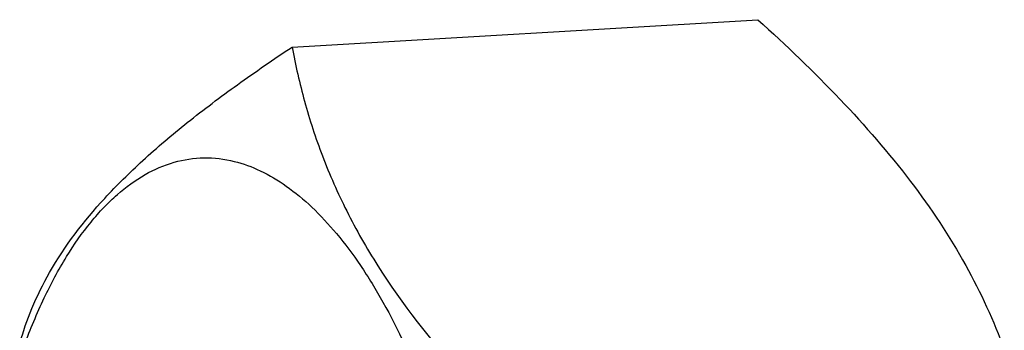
# Model space of a CAD drawing. Header units: millimetres. Extents: x 0 to 2731, y -3524 to -2222.
# Tile 77 of 221: x 1685.89 to 1693.52, y -3310.61 to -3308.2. Entities that reach past the tile are written whole.
import ezdxf

# ---------------------------------------------------------------- set-up
doc = ezdxf.new("R2010")
doc.units = ezdxf.units.MM
doc.header["$LTSCALE"] = 46.255
doc.layers.add('00_COMPONENTS', color=7, linetype='CONTINUOUS')

msp = doc.modelspace()

# ---------------------------------------------------------------- linework, layer by layer
at = {"layer": '00_COMPONENTS', "color": 7}
msp.add_line((1688.0021, -3308.417), (1691.6133, -3308.205), dxfattribs=at)
for points, knots in [([(1691.6133, -3308.205), (1691.8331, -3308.4036), (1692.2493, -3308.8024), (1692.7987, -3309.4335), (1693.2319, -3310.0834), (1693.4413, -3310.5388), (1693.5236, -3310.7637)], [0, 0, 0, 0, 0.27568, 0.53586, 0.777098, 1, 1, 1, 1]), ([(1685.8903, -3310.7172), (1685.9167, -3310.6246), (1685.9826, -3310.4353), (1686.177, -3310.0409), (1686.4728, -3309.6555), (1686.8498, -3309.2847), (1687.1957, -3308.9924), (1687.5839, -3308.701), (1687.8593, -3308.5119), (1688.0021, -3308.417)], [0, 0, 0, 0, 0.090643, 0.188157, 0.412777, 0.543282, 0.685714, 0.838593, 1, 1, 1, 1]), ([(1688.0021, -3308.417), (1688.0286, -3308.5584), (1688.0937, -3308.8441), (1688.2326, -3309.2705), (1688.4215, -3309.6987), (1688.7547, -3310.2825), (1689.1928, -3310.8391), (1689.7024, -3311.3702), (1689.9819, -3311.6329), (1690.1264, -3311.7635)], [0, 0, 0, 0, 0.106789, 0.21718, 0.332414, 0.453614, 0.715399, 0.855348, 1, 1, 1, 1]), ([(1685.9266, -3310.7298), (1685.9726, -3310.6052), (1686.0701, -3310.3701), (1686.2417, -3310.0489), (1686.403, -3309.8173), (1686.5405, -3309.6611), (1686.6753, -3309.5312), (1686.8521, -3309.4012), (1687.0815, -3309.3015), (1687.3192, -3309.2655), (1687.4764, -3309.2846), (1687.5526, -3309.3034)], [0, 0, 0, 0, 0.168535, 0.322342, 0.461278, 0.525394, 0.586143, 0.698537, 0.801757, 0.900429, 1, 1, 1, 1]), ([(1687.5526, -3309.3034), (1687.6225, -3309.3207), (1687.7644, -3309.3729), (1687.9671, -3309.4945), (1688.165, -3309.6598), (1688.3565, -3309.8672), (1688.5402, -3310.1147), (1688.781, -3310.5092), (1689.0468, -3311.0894), (1689.3005, -3311.874), (1689.49, -3312.7421), (1689.6078, -3313.6608), (1689.6495, -3314.5957), (1689.6136, -3315.5114), (1689.5014, -3316.3736), (1689.3174, -3317.15), (1689.1024, -3317.7231), (1688.8957, -3318.1104), (1688.7336, -3318.3514), (1688.5598, -3318.552), (1688.3757, -3318.7104), (1688.1824, -3318.8244), (1687.9816, -3318.8923), (1687.7759, -3318.9121), (1687.6401, -3318.8934), (1687.5738, -3318.877)], [0, 0, 0, 0, 0.019224, 0.040028, 0.062815, 0.087841, 0.115217, 0.144949, 0.211082, 0.284995, 0.364727, 0.447914, 0.531972, 0.614264, 0.692263, 0.763717, 0.826858, 0.854987, 0.880754, 0.904235, 0.925632, 0.945304, 0.963783, 0.981763, 1, 1, 1, 1])]:
    msp.add_open_spline(points, degree=3, knots=knots, dxfattribs=at)

doc.saveas('drawing.dxf')
